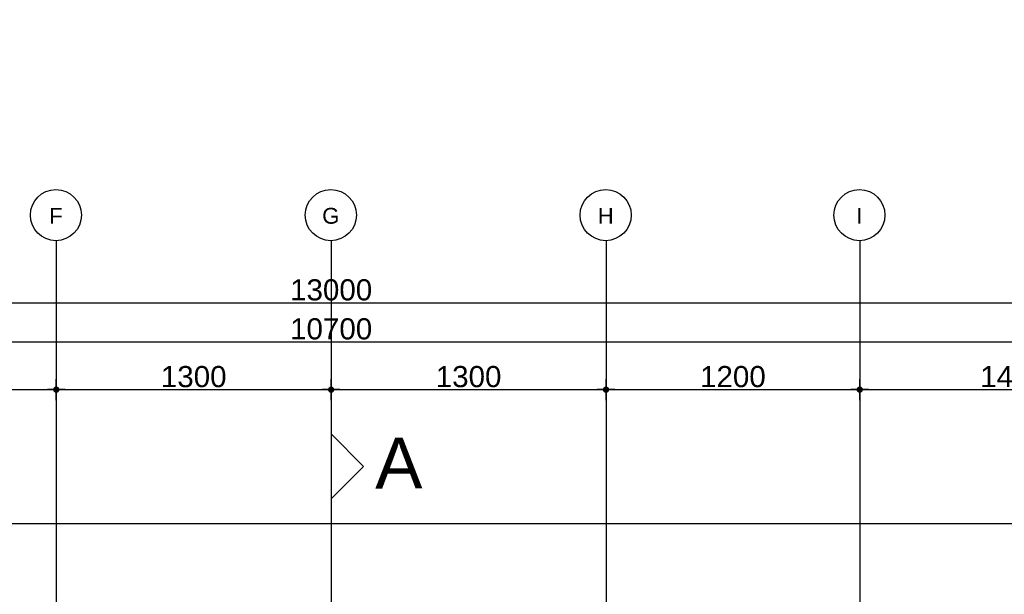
# Model space of a CAD drawing. Header units: metres. Extents: x 63115 to 703450, y -261936 to -53969.
# Tile 229 of 256: x 159459 to 164115, y -126595 to -123879. Entities that reach past the tile are written whole.
import ezdxf
from ezdxf.enums import TextEntityAlignment as Align

# ---------------------------------------------------------------- set-up
doc = ezdxf.new("R2010")
doc.units = ezdxf.units.M
doc.header["$PDMODE"] = 35
doc.header["$PDSIZE"] = 50
doc.linetypes.add('DASHDOT2', pattern=[12.7, 6.35, -3.175, 0, -3.175])
doc.layers.get('0').update_dxf_attribs({"true_color": 0x83b7c5})
doc.layers.get('DEFPOINTS').update_dxf_attribs({"color": 6})
for name, color, linetype in [('_01-STRAMIENEN', 253, 'DASHDOT2'), ('_02-SECTION', 2, 'Continuous'), ('_03-PROJECTION', 1, 'Continuous'), ('_05-TEXT', 8, 'Continuous'), ('_06-DIMENSIONS', 7, 'Continuous'), ('_07Brandveiligheid', 8, 'Continuous'), ('_11-BLOCKS', 7, 'Continuous')]:
    doc.layers.add(name, color=color, linetype=linetype)
doc.layers.add('_01Hulplijnen', color=6, linetype='Continuous', plot=False)
doc.styles.add('NIOstandard', font='arial.ttf')
doc.dimstyles.new('NIO-50-KLEIN', dxfattribs={"dimtxt": 100, "dimasz": 10, "dimexe": 2, "dimexo": 5, "dimgap": 10, "dimtad": 1, "dimdec": 0, "dimzin": 0, "dimdsep": 46, "dimtxsty": 'NIOstandard', "dimblk1": 'MAATSTR', "dimblk2": 'MAATSTR', "dimsah": 1, "dimcen": 0, "dimdle": 1.5, "dimse1": 1, "dimse2": 1, "dimclrd": 7, "dimclre": 256, "dimclrt": 256, "dimazin": 0, "dimtfac": 1, "dimtdec": 0, "dimtofl": 0, "dimtmove": 1, "dimatfit": 2, "dimldrblk": 'MAATSTR', "dimfxl": 1, "dimtvp": 1, "dimtolj": 1, "dimtzin": 0, "dimarcsym": 0})

# ---------------------------------------------------------------- blocks, each defined once
blk = doc.blocks.new('as')
at = {"layer": '_05-TEXT', "ltscale": 0.4}
blk.add_circle((0, 1209), 1209, dxfattribs=at)
at = {"layer": '_01-STRAMIENEN', "ltscale": 0.4, "style": 'NIOstandard'}
blk.add_attdef('R01', text='', height=750, dxfattribs=at).set_placement((0, 801), align=Align.CENTER)
blk = doc.blocks.new('MAATSTR')
at = {"linetype": 'Continuous'}
for p, q in [((0, 5), (0, -5)), ((-4.17, 0), (4.17, 0))]:
    blk.add_line(p, q, dxfattribs=at)
at = {"linetype": 'Continuous', "const_width": 1.5}
blk.add_lwpolyline([(-0.75, 0, 1), (0.75, 0, 1)], format="xyb", close=True, dxfattribs=at)
blk = doc.blocks.new('*D399')
at = {"layer": '_06-DIMENSIONS', "color": 7, "lineweight": -2, "transparency": 16777216}
blk.add_line((-1290, 4783.1), (-10, 4783.1), dxfattribs=at)
at = {"layer": 'DEFPOINTS', "color": 0, "transparency": 16777216}
for p in [(0, 4783.1), (0, 4616.5), (-1300, 4150)]:
    blk.add_point(p, dxfattribs=at)
at = {"layer": '_06-DIMENSIONS', "color": 7, "lineweight": -2, "transparency": 16777216, "xscale": 10, "yscale": 10, "zscale": 10, "rotation": 180}
blk.add_blockref('MAATSTR', (-1300, 4783.1), dxfattribs=at)
at = {"layer": '_06-DIMENSIONS', "color": 7, "lineweight": -2, "transparency": 16777216, "xscale": 10, "yscale": 10, "zscale": 10}
blk.add_blockref('MAATSTR', (0, 4783.1), dxfattribs=at)
at = {"layer": '_06-DIMENSIONS', "transparency": 16777216, "insert": (-650, 4844.2), "char_height": 100, "attachment_point": 5, "style": 'NIOstandard'}
blk.add_mtext('\\A1;1300', dxfattribs=at)
blk = doc.blocks.new('*D400')
at = {"layer": '_06-DIMENSIONS', "color": 7, "lineweight": -2, "transparency": 16777216}
blk.add_line((10, 4783.1), (1290, 4783.1), dxfattribs=at)
at = {"layer": 'DEFPOINTS', "color": 0, "transparency": 16777216}
for p in [(1300, 4783.1), (0, 4616.5), (1300, 4150)]:
    blk.add_point(p, dxfattribs=at)
at = {"layer": '_06-DIMENSIONS', "color": 7, "lineweight": -2, "transparency": 16777216, "xscale": 10, "yscale": 10, "zscale": 10, "rotation": 180}
blk.add_blockref('MAATSTR', (0, 4783.1), dxfattribs=at)
at = {"layer": '_06-DIMENSIONS', "color": 7, "lineweight": -2, "transparency": 16777216, "xscale": 10, "yscale": 10, "zscale": 10}
blk.add_blockref('MAATSTR', (1300, 4783.1), dxfattribs=at)
at = {"layer": '_06-DIMENSIONS', "transparency": 16777216, "insert": (650, 4844.2), "char_height": 100, "attachment_point": 5, "style": 'NIOstandard'}
blk.add_mtext('\\A1;1300', dxfattribs=at)
blk = doc.blocks.new('*D401')
at = {"layer": '_06-DIMENSIONS', "color": 7, "lineweight": -2, "transparency": 16777216}
blk.add_line((1310, 4783.1), (2490, 4783.1), dxfattribs=at)
at = {"layer": 'DEFPOINTS', "color": 0, "transparency": 16777216}
for p in [(2500, 4783.1), (1300, 4150), (2500, 4150)]:
    blk.add_point(p, dxfattribs=at)
at = {"layer": '_06-DIMENSIONS', "color": 7, "lineweight": -2, "transparency": 16777216, "xscale": 10, "yscale": 10, "zscale": 10, "rotation": 180}
blk.add_blockref('MAATSTR', (1300, 4783.1), dxfattribs=at)
at = {"layer": '_06-DIMENSIONS', "color": 7, "lineweight": -2, "transparency": 16777216, "xscale": 10, "yscale": 10, "zscale": 10}
blk.add_blockref('MAATSTR', (2500, 4783.1), dxfattribs=at)
at = {"layer": '_06-DIMENSIONS', "transparency": 16777216, "insert": (1900, 4844.2), "char_height": 100, "attachment_point": 5, "style": 'NIOstandard'}
blk.add_mtext('\\A1;1200', dxfattribs=at)
blk = doc.blocks.new('*D402')
at = {"layer": '_06-DIMENSIONS', "color": 7, "lineweight": -2, "transparency": 16777216}
blk.add_line((2510, 4783.1), (3940, 4783.1), dxfattribs=at)
at = {"layer": 'DEFPOINTS', "color": 0, "transparency": 16777216}
for p in [(3950, 4783.1), (2500, 4150), (3950, 4150)]:
    blk.add_point(p, dxfattribs=at)
at = {"layer": '_06-DIMENSIONS', "color": 7, "lineweight": -2, "transparency": 16777216, "xscale": 10, "yscale": 10, "zscale": 10, "rotation": 180}
blk.add_blockref('MAATSTR', (2500, 4783.1), dxfattribs=at)
at = {"layer": '_06-DIMENSIONS', "color": 7, "lineweight": -2, "transparency": 16777216, "xscale": 10, "yscale": 10, "zscale": 10}
blk.add_blockref('MAATSTR', (3950, 4783.1), dxfattribs=at)
at = {"layer": '_06-DIMENSIONS', "transparency": 16777216, "insert": (3225, 4844.2), "char_height": 100, "attachment_point": 5, "style": 'NIOstandard'}
blk.add_mtext('\\A1;1450', dxfattribs=at)
blk = doc.blocks.new('*D405')
at = {"layer": '_06-DIMENSIONS', "color": 7, "lineweight": -2, "transparency": 16777216}
blk.add_line((-6490, 5193.1), (6490, 5193.1), dxfattribs=at)
at = {"layer": 'DEFPOINTS', "color": 0, "transparency": 16777216}
for p in [(6500, 5193.1), (-6500, 4150), (6500, 4150)]:
    blk.add_point(p, dxfattribs=at)
at = {"layer": '_06-DIMENSIONS', "color": 7, "lineweight": -2, "transparency": 16777216, "xscale": 10, "yscale": 10, "zscale": 10, "rotation": 180}
blk.add_blockref('MAATSTR', (-6500, 5193.1), dxfattribs=at)
at = {"layer": '_06-DIMENSIONS', "color": 7, "lineweight": -2, "transparency": 16777216, "xscale": 10, "yscale": 10, "zscale": 10}
blk.add_blockref('MAATSTR', (6500, 5193.1), dxfattribs=at)
at = {"layer": '_06-DIMENSIONS', "transparency": 16777216, "insert": (0, 5254.2), "char_height": 100, "attachment_point": 5, "style": 'NIOstandard'}
blk.add_mtext('\\A1;13000', dxfattribs=at)
blk = doc.blocks.new('*D412')
at = {"layer": '_06-DIMENSIONS', "color": 7, "lineweight": -2, "transparency": 16777216}
blk.add_line((-2740, 4783.1), (-1310, 4783.1), dxfattribs=at)
at = {"layer": 'DEFPOINTS', "color": 0, "transparency": 16777216}
for p in [(-1300, 4783.1), (-2750, 4150), (-1300, 4150)]:
    blk.add_point(p, dxfattribs=at)
at = {"layer": '_06-DIMENSIONS', "color": 7, "lineweight": -2, "transparency": 16777216, "xscale": 10, "yscale": 10, "zscale": 10, "rotation": 180}
blk.add_blockref('MAATSTR', (-2750, 4783.1), dxfattribs=at)
at = {"layer": '_06-DIMENSIONS', "color": 7, "lineweight": -2, "transparency": 16777216, "xscale": 10, "yscale": 10, "zscale": 10}
blk.add_blockref('MAATSTR', (-1300, 4783.1), dxfattribs=at)
at = {"layer": '_06-DIMENSIONS', "transparency": 16777216, "insert": (-2025, 4844.2), "char_height": 100, "attachment_point": 5, "style": 'NIOstandard'}
blk.add_mtext('\\A1;1450', dxfattribs=at)
blk = doc.blocks.new('*D420')
at = {"layer": '_06-DIMENSIONS', "color": 7, "lineweight": -2, "transparency": 16777216}
blk.add_line((-5340, 5008.9), (5340, 5008.9), dxfattribs=at)
at = {"layer": 'DEFPOINTS', "color": 0, "transparency": 16777216}
for p in [(5350, 5008.9), (-5350, 4150), (5350, 4150)]:
    blk.add_point(p, dxfattribs=at)
at = {"layer": '_06-DIMENSIONS', "color": 7, "lineweight": -2, "transparency": 16777216, "xscale": 10, "yscale": 10, "zscale": 10, "rotation": 180}
blk.add_blockref('MAATSTR', (-5350, 5008.9), dxfattribs=at)
at = {"layer": '_06-DIMENSIONS', "color": 7, "lineweight": -2, "transparency": 16777216, "xscale": 10, "yscale": 10, "zscale": 10}
blk.add_blockref('MAATSTR', (5350, 5008.9), dxfattribs=at)
at = {"layer": '_06-DIMENSIONS', "transparency": 16777216, "insert": (0, 5069.9), "char_height": 100, "attachment_point": 5, "style": 'NIOstandard'}
blk.add_mtext('\\A1;10700', dxfattribs=at)
blk = doc.blocks.new('freccia')
at = {"layer": '_02-SECTION', "flags": 128}
for points in [[(0, 7000), (1500, 5500), (0, 4000)], [(0, 7000), (0, 0)]]:
    blk.add_lwpolyline(points, dxfattribs=at)
blk = doc.blocks.new('*U396')
at = {"layer": '_01-STRAMIENEN'}
for points in [[(-1300, 5487.4), (-1300, -4768.6)], [(0, 5487.4), (0, -4768.6)], [(1300, 5487.4), (1300, -4768.6)], [(2500, 5487.4), (2500, -4768.6)], [(-7899.8, 4150), (6883.2, 4150)]]:
    blk.add_lwpolyline(points, dxfattribs=at)
at = {"layer": '_01Hulplijnen'}
for points in [[(-1300, 5487.4), (-1300, -4768.6)], [(0, 5487.4), (0, -4768.6)], [(1300, 5487.4), (1300, -4768.6)], [(2500, 5487.4), (2500, -4768.6)], [(-7899.8, 4150), (6883.2, 4150)]]:
    blk.add_lwpolyline(points, dxfattribs=at)
at = {"layer": '_02-SECTION', "color": 190, "xscale": 0.1023999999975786, "yscale": 0.1023999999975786, "zscale": 0.1023999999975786}
blk.add_blockref('freccia', (0, 3857.2), dxfattribs=at)
at = {"layer": '_11-BLOCKS'}
ref = blk.add_blockref('as', (-1301.6, 5487.3), dxfattribs=dict(at, xscale=0.1, yscale=0.1, zscale=0.1, rotation=5.805694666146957e-05))
ref.add_attrib('R01', 'F', dxfattribs={"ltscale": 0.4, "height": 75, "rotation": 0.0001, "style": 'NIOstandard'}).set_placement((-1301.6, 5567.4), align=Align.CENTER)
ref = blk.add_blockref('as', (-1.6, 5487.3), dxfattribs=dict(at, xscale=0.1, yscale=0.1, zscale=0.1, rotation=5.805694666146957e-05))
ref.add_attrib('R01', 'G', dxfattribs={"ltscale": 0.4, "height": 75, "rotation": 0.0001, "style": 'NIOstandard'}).set_placement((-1.6, 5567.4), align=Align.CENTER)
ref = blk.add_blockref('as', (1298.4, 5487.3), dxfattribs=dict(at, xscale=0.1, yscale=0.1, zscale=0.1, rotation=5.805694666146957e-05))
ref.add_attrib('R01', 'H', dxfattribs={"ltscale": 0.4, "height": 75, "rotation": 0.0001, "style": 'NIOstandard'}).set_placement((1298.4, 5567.4), align=Align.CENTER)
ref = blk.add_blockref('as', (2498.4, 5487.3), dxfattribs=dict(at, xscale=0.1, yscale=0.1, zscale=0.1, rotation=5.805694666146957e-05))
ref.add_attrib('R01', 'I', dxfattribs={"ltscale": 0.4, "height": 75, "rotation": 0.0001, "style": 'NIOstandard'}).set_placement((2498.4, 5567.4), align=Align.CENTER)
at = {"layer": '_05-TEXT', "lineweight": 9, "style": 'NIOstandard'}
blk.add_text('A', height=240, rotation=0.1175, dxfattribs=at).set_placement((208.4, 4315.5, 0))
at = {"layer": '_06-DIMENSIONS'}
for base, p1, p2, picture, middle in [((6500, 5193.1), (-6500, 4150), (6500, 4150), '*D405', (0, 5254.2)), ((5350, 5008.9), (-5350, 4150), (5350, 4150), '*D420', (0, 5069.9)), ((-1300, 4783.1), (-2750, 4150), (-1300, 4150), '*D412', (-2025, 4844.2)), ((0, 4783.1), (-1300, 4150), (0, 4616.5), '*D399', (-650, 4844.2)), ((1300, 4783.1), (0, 4616.5), (1300, 4150), '*D400', (650, 4844.2)), ((2500, 4783.1), (1300, 4150), (2500, 4150), '*D401', (1900, 4844.2)), ((3950, 4783.1), (2500, 4150), (3950, 4150), '*D402', (3225, 4844.2))]:
    dim = blk.add_linear_dim(base=base, p1=p1, p2=p2, dimstyle='NIO-50-KLEIN', override={"dimfxlon": 1, "dimarcsym": 1}, dxfattribs=at)
    dim.commit()
    dim.dimension.update_dxf_attribs({"geometry": picture, "text_midpoint": middle})

msp = doc.modelspace()

# ---------------------------------------------------------------- block references
at = {"layer": '_03-PROJECTION'}
msp.add_blockref('*U396', (160931.8, -130410.6), dxfattribs=at)

# ---------------------------------------------------------------- texts
at = {"layer": '_07Brandveiligheid', "insert": (162015.4, -112703), "char_height": 300, "attachment_point": 1, "rotation": 270}
msp.add_mtext_dynamic_manual_height_columns('\\pi197.82;{\\fArial|b0|i0|c0|p34;\\H0.375x;bergruimte\\P\\pi497.18;+ kluis}', width=932.214, gutter_width=1, heights=[0], dxfattribs=at)

doc.saveas('drawing.dxf')
